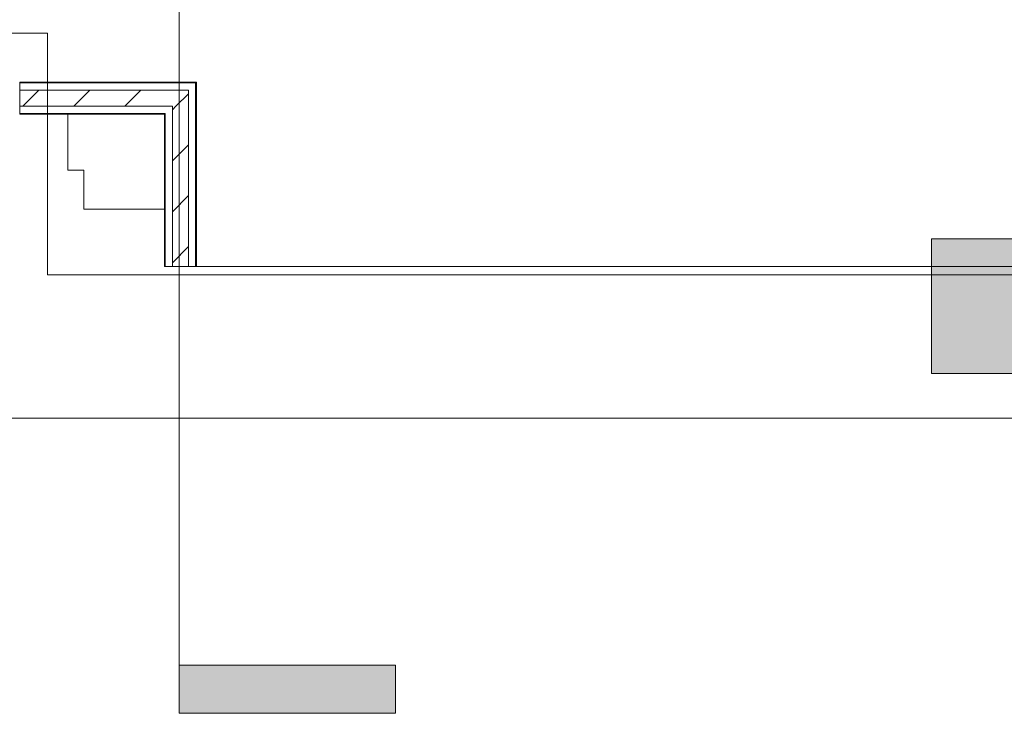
# Model space of a CAD drawing. Header units: metres. Extents: x 1.7 to 42.3, y -72.9 to -47.6.
# Tile 2 of 216: x 5.5 to 8.6, y -72.9 to -70.7. Entities that reach past the tile are written whole.
import ezdxf

# ---------------------------------------------------------------- set-up
doc = ezdxf.new("R2010")
doc.units = ezdxf.units.M
for name, color, linetype, lineweight in [('A-FLOR', 7, 'Continuous', 18), ('A-WALL', 7, 'Continuous', 18), ('A-WALL-PATT', 7, 'Continuous', 18), ('G-ANNO-SYMB', 7, 'Continuous', 9)]:
    doc.layers.add(name, color=color, linetype=linetype, lineweight=lineweight)
doc.layers.add('M-EQPM-IDEN', color=1, linetype='Continuous', lineweight=9, true_color=0xff0000)
pattern_1 = [(45, (21.555, -62.9), (-0.0795495, 0.0795495), [])]

# ---------------------------------------------------------------- blocks, each defined once
blk = doc.blocks.new('Paredes 15 - Paredes 6-6874455-2PAV - FRIGORÍFICA')
at = {"layer": 'A-WALL', "color": 253, "true_color": 0xaaaaaa}
for p, q in [((5.6053, -70.7445), (5.1378, -70.7445)), ((5.6053, -71.4984), (5.6053, -70.7445)), ((11.5198, -71.4984), (5.6053, -71.4984)), ((4.9663, -71.9456), (11.5198, -71.9456))]:
    blk.add_line(p, q, dxfattribs=at)
blk = doc.blocks.new('4 GRE - ESCOLA DE CINEMA E AUDIOVISUAL CINE REX R07_rvt-1-2PAV - FRIGORÍFICA')
at = {"layer": 'A-WALL-PATT', "true_color": 0xd4d4d4}
h = blk.add_hatch(dxfattribs=at)
h.set_pattern_fill('FP_1', color=254, style=0, pattern_type=2)
h.set_pattern_definition([(50, (21.555, -62.9), (0.546555, -0.047815), [0.05715, -0.62865]), (355, (21.555, -62.9), (-0.105728, 0.573166), [0.04572, -0.50292]), (100.451, (21.601, -62.904), (0.440828, 0.525349), [0.04857, -0.53427]), (46.184, (21.555, -62.748), (0.813237, -0.12613), [0.08573, -0.94298]), (96.636, (21.623, -62.758), (0.712212, 0.742287), [0.07286, -0.80141]), (351.184, (21.555, -62.748), (0.712217, 0.742274), [0.06858, -0.75438]), (21, (21.631, -62.786), (0.454846, -0.306795), [0.05715, -0.62865]), (326, (21.631, -62.786), (0.185405, 0.55256), [0.04572, -0.50292]), (71.451, (21.669, -62.811), (0.640251, 0.245763), [0.04857, -0.53427]), (37.5, (21.555, -62.9), (0.009261, 0.2536672), [0.02515, -0.47168, 0.02515, -0.48539, -0.50482]), (37.5, (21.555, -62.9), (0.009261, 0.2536672), [-1.007, 0.02515, -0.47968]), (7.5, (21.555, -62.9), (0.200456, 0.300546), [0.02515, -0.26594, 0.02515, -0.46025, -0.1924]), (7.5, (21.555, -62.9), (0.200456, 0.300546), [-0.77648, 0.02515, -0.16726]), (327.5, (21.385, -62.9), (0.4067682, -0.0171882), [0.02515, -0.16535, 0.02515, -0.56921, -0.78867]), (327.5, (21.385, -62.9), (0.4067682, -0.0171882), [-0.78486, 0.02515, -0.76352]), (317.5, (21.309, -62.9), (0.444383, 0.0762794), [0.02515, -0.2225, 0.02515, -0.36957, -0.56007]), (317.5, (21.309, -62.9), (0.444383, 0.0762794), [-0.64237, 0.02515, -0.53492])])
h.paths.add_polyline_path([(6.067, -70.8994), (6.0695, -70.8994), (6.0695, -70.8969), (5.5187, -70.8969), (5.5187, -70.8994), (5.7816, -70.8994)])
h = blk.add_hatch(dxfattribs=at)
h.set_pattern_fill('FP_2', color=254, style=0, pattern_type=2)
h.set_pattern_definition(pattern_1)
h.paths.add_polyline_path([(5.5187, -70.9719), (6.0445, -70.9719), (6.0445, -70.9219), (5.5187, -70.9219)])
h = blk.add_hatch(dxfattribs=at)
h.set_pattern_fill('FP_2', color=254, style=0, pattern_type=2)
h.set_pattern_definition(pattern_1)
h.paths.add_polyline_path([(5.9945, -71.4719), (6.0445, -71.4719), (6.0445, -70.9719), (5.9945, -70.9719), (5.9945, -71.2409)])
at = {"layer": 'A-FLOR', "color": 253, "true_color": 0xaaaaaa}
blk.add_line((6.0695, -71.4719), (9.6407, -71.4719), dxfattribs=at)
at = {"layer": 'A-WALL', "color": 253, "true_color": 0xaaaaaa}
for p, q in [((6.0695, -70.8969), (5.5187, -70.8969)), ((5.5187, -70.8969), (5.5187, -70.9969)), ((6.067, -70.8994), (5.5187, -70.8994)), ((6.067, -70.8994), (6.067, -70.9219)), ((6.0695, -70.8994), (6.0695, -70.8969)), ((6.0695, -70.9969), (6.0695, -70.8994)), ((6.0445, -70.9219), (5.5187, -70.9219)), ((6.0445, -70.9219), (6.0445, -70.9719)), ((6.067, -70.9219), (6.067, -70.9969)), ((5.9945, -70.9719), (5.5187, -70.9719)), ((5.9945, -70.9719), (5.9945, -70.9944)), ((6.0445, -70.9719), (6.0445, -70.9969)), ((5.972, -70.9944), (5.5187, -70.9944)), ((5.5187, -70.9969), (5.9695, -70.9969)), ((5.9695, -70.9969), (5.9695, -71.4719)), ((5.972, -70.9944), (5.972, -70.9969)), ((5.972, -71.4719), (5.972, -70.9969)), ((5.9945, -70.9944), (5.9945, -70.9969)), ((5.9945, -71.4719), (5.9945, -70.9969)), ((6.0445, -71.4719), (6.0445, -70.9969)), ((6.067, -71.4719), (6.067, -70.9969)), ((6.0695, -71.4719), (6.0695, -70.9969)), ((5.9695, -71.4719), (6.0695, -71.4719))]:
    blk.add_line(p, q, dxfattribs=at)
at = {"layer": 'A-WALL', "color": 253, "lineweight": 18, "true_color": 0xaaaaaa}
blk.add_blockref('Paredes 15 - Paredes 6-6874455-2PAV - FRIGORÍFICA', (0, 0), dxfattribs=at)
blk = doc.blocks.new('Family - L236-299762-2PAV - FRIGORÍFICA')
at = {"layer": 'A-FLOR', "color": 253, "true_color": 0xaaaaaa}
for p, q in [((-1.9867, -1.2835), (-1.9867, -1.1085)), ((-1.9367, -1.2835), (-1.9867, -1.2835)), ((-1.9367, -1.4049), (-1.9367, -1.2835)), ((-1.6859, -1.4049), (-1.9367, -1.4049))]:
    blk.add_line(p, q, dxfattribs=at)
blk = doc.blocks.new('ESTRUTURAL CINE REX _011_IFC-1-2PAV - FRIGORÍFICA')
at = {"layer": 'A-FLOR', "color": 253, "lineweight": 18, "true_color": 0xaaaaaa}
blk.add_blockref('Family - L236-299762-2PAV - FRIGORÍFICA', (7.6553, -69.8885), dxfattribs=at)
blk = doc.blocks.new('M_Identificador de equipamento mecânico_BTS - Em caixas-817025-2PAV - FRIGORÍFICA')
at = {"layer": 'M-EQPM-IDEN', "true_color": 0xf5f5f5}
blk.add_hatch(color=7, dxfattribs=at).paths.add_polyline_path([(0.01, 0.0028), (0.01, -0.0028), (-0.01, -0.0028), (-0.01, 0.0028)])
at = {"layer": 'M-EQPM-IDEN'}
for p, q in [((0.01, 0.0028), (-0.01, 0.0028)), ((-0.01, 0.0028), (-0.01, -0.0028)), ((-0.01, 0.0028), (0.01, 0.0028)), ((-0.01, -0.0028), (-0.01, 0.0028)), ((0.01, -0.0028), (0.01, 0.0028)), ((0.01, 0.0028), (0.01, -0.0028)), ((-0.01, -0.0028), (0.01, -0.0028)), ((0.01, -0.0028), (-0.01, -0.0028))]:
    blk.add_line(p, q, dxfattribs=at)
blk = doc.blocks.new('Corte - M_Final do corte - Preenchido-28045-2PAV - FRIGORÍFICA')
at = {"layer": 'G-ANNO-SYMB'}
blk.add_hatch(color=256, dxfattribs=at).paths.add_polyline_path([(0, 0.009), (0, 0), (-0.002, 0), (-0.002, 0.009)])
for p, q in [((0, 0.009), (-0.002, 0.009)), ((-0.002, 0.009), (-0.002, 0)), ((0, 0), (0, 0.009)), ((-0.002, 0), (0, 0))]:
    blk.add_line(p, q, dxfattribs=at)

msp = doc.modelspace()

# ---------------------------------------------------------------- linework, layer by layer
at = {"layer": 'G-ANNO-SYMB'}
msp.add_line((6.0158, -50.4561), (6.0158, -72.716), dxfattribs=at)

# ---------------------------------------------------------------- block references
at = {"lineweight": 5}
for name in ['4 GRE - ESCOLA DE CINEMA E AUDIOVISUAL CINE REX R07_rvt-1-2PAV - FRIGORÍFICA', 'ESTRUTURAL CINE REX _011_IFC-1-2PAV - FRIGORÍFICA']:
    msp.add_blockref(name, (0, 0), dxfattribs=at)
at = {"layer": 'G-ANNO-SYMB', "extrusion": (0, 0, -1), "xscale": 74.99999999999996, "yscale": 74.99999999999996, "zscale": 74.99999999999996, "rotation": 90.00000000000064}
msp.add_blockref('Corte - M_Final do corte - Preenchido-28045-2PAV - FRIGORÍFICA', (-6.0158, -72.716), dxfattribs=at)
at = {"layer": 'M-EQPM-IDEN', "xscale": 74.99999999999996, "yscale": 74.99999999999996, "zscale": 74.99999999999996}
msp.add_blockref('M_Identificador de equipamento mecânico_BTS - Em caixas-817025-2PAV - FRIGORÍFICA', (9.1131, -71.5956), dxfattribs=at)

doc.saveas('drawing.dxf')
